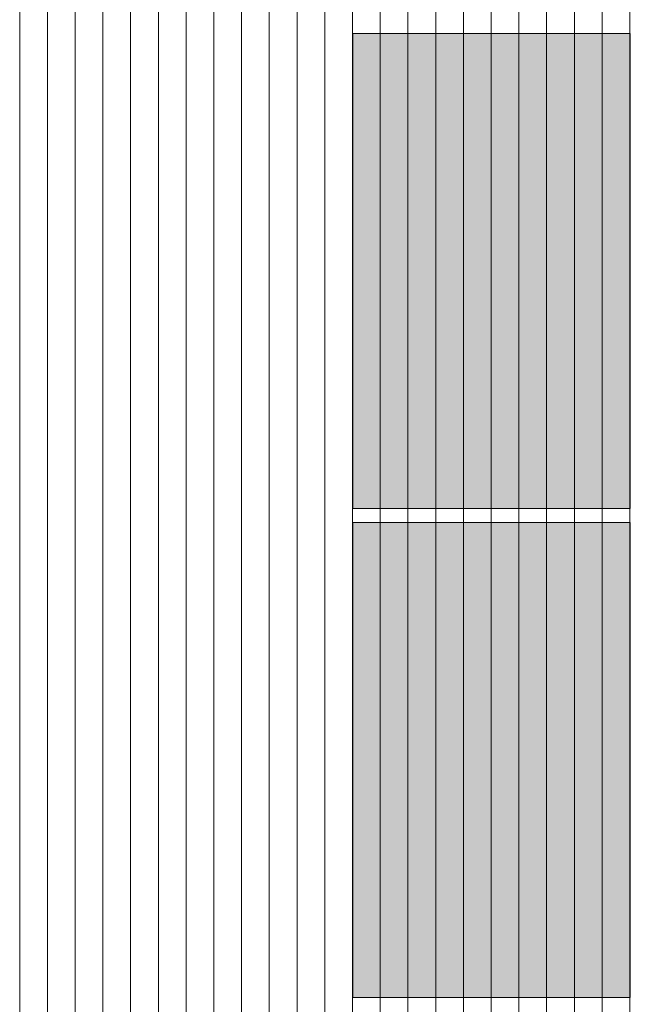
# Model space of a CAD drawing. Header units: millimetres. Extents: x 100377 to 139599, y -1988 to 13993.
# Tile 6 of 53: x 105562 to 107764, y 2417 to 5969. Entities that reach past the tile are written whole.
import ezdxf

# ---------------------------------------------------------------- set-up
doc = ezdxf.new("R2010")
doc.units = ezdxf.units.MM
doc.header["$MEASUREMENT"] = 0
for name, color, linetype, lineweight in [('Nowe_0_Nr_pióra__1', 7, 'Continuous', 13), ('Nowe_0_Nr_pióra__2', 251, 'Continuous', 13), ('Nowe_0_Nr_pióra__77', 2, 'Continuous', 15)]:
    doc.layers.add(name, color=color, linetype=linetype, lineweight=lineweight)

# ---------------------------------------------------------------- blocks, each defined once
blk = doc.blocks.new('*X2')
at = {"layer": 'Nowe_0_Nr_pióra__2', "color": 251, "linetype": 'Continuous', "lineweight": 13}
for p, q in [((105562.4, 6037), (105562.4, 5787)), ((105562.4, 6037), (105562.4, 5787)), ((105662.4, 6037), (105662.4, 5787)), ((105662.4, 6037), (105662.4, 5787)), ((105762.4, 6037), (105762.4, 5787)), ((105762.4, 6037), (105762.4, 5787)), ((105862.4, 6037), (105862.4, 5787)), ((105862.4, 6037), (105862.4, 5787)), ((105962.4, 6037), (105962.4, 5787)), ((105962.4, 6037), (105962.4, 5787)), ((106062.4, 6037), (106062.4, 5787)), ((106062.4, 6037), (106062.4, 5787)), ((106162.4, 6037), (106162.4, 5787)), ((106162.4, 6037), (106162.4, 5787)), ((106262.4, 6037), (106262.4, 5787)), ((106262.4, 6037), (106262.4, 5787)), ((106362.4, 6037), (106362.4, 5787)), ((106362.4, 6037), (106362.4, 5787)), ((106462.4, 6037), (106462.4, 5787)), ((106462.4, 6037), (106462.4, 5787)), ((106562.4, 6037), (106562.4, 5787)), ((106562.4, 6037), (106562.4, 5787)), ((106662.4, 6037), (106662.4, 5787)), ((106662.4, 6037), (106662.4, 5787)), ((106762.4, 6037), (106762.4, 5787)), ((106762.4, 6037), (106762.4, 5787)), ((106862.4, 6037), (106862.4, 5787)), ((106862.4, 6037), (106862.4, 5787)), ((106962.4, 6037), (106962.4, 5787)), ((106962.4, 6037), (106962.4, 5787)), ((107062.4, 6037), (107062.4, 5787)), ((107062.4, 6037), (107062.4, 5787)), ((107162.4, 6037), (107162.4, 5787)), ((107162.4, 6037), (107162.4, 5787)), ((107262.4, 6037), (107262.4, 5787)), ((107262.4, 6037), (107262.4, 5787)), ((107362.4, 6037), (107362.4, 5787)), ((107362.4, 6037), (107362.4, 5787)), ((107462.4, 6037), (107462.4, 5787)), ((107462.4, 6037), (107462.4, 5787)), ((107562.4, 6037), (107562.4, 5787)), ((107562.4, 6037), (107562.4, 5787)), ((107662.4, 6037), (107662.4, 5787)), ((107662.4, 6037), (107662.4, 5787)), ((107762.4, 6037), (107762.4, 5787)), ((107762.4, 6037), (107762.4, 5787)), ((105562.4, 5787), (105562.4, 5537)), ((105562.4, 5787), (105562.4, 5537)), ((105662.4, 5787), (105662.4, 5537)), ((105662.4, 5787), (105662.4, 5537)), ((105762.4, 5787), (105762.4, 5537)), ((105762.4, 5787), (105762.4, 5537)), ((105862.4, 5787), (105862.4, 5537)), ((105862.4, 5787), (105862.4, 5537)), ((105962.4, 5787), (105962.4, 5537)), ((105962.4, 5787), (105962.4, 5537)), ((106062.4, 5787), (106062.4, 5537)), ((106062.4, 5787), (106062.4, 5537)), ((106162.4, 5787), (106162.4, 5537)), ((106162.4, 5787), (106162.4, 5537)), ((106262.4, 5787), (106262.4, 5537)), ((106262.4, 5787), (106262.4, 5537)), ((106362.4, 5787), (106362.4, 5537)), ((106362.4, 5787), (106362.4, 5537)), ((106462.4, 5787), (106462.4, 5537)), ((106462.4, 5787), (106462.4, 5537)), ((106562.4, 5787), (106562.4, 5537)), ((106562.4, 5787), (106562.4, 5537)), ((106662.4, 5787), (106662.4, 5537)), ((106662.4, 5787), (106662.4, 5537)), ((106762.4, 5787), (106762.4, 5537)), ((106762.4, 5787), (106762.4, 5537)), ((106862.4, 5787), (106862.4, 5537)), ((106862.4, 5787), (106862.4, 5537)), ((106962.4, 5787), (106962.4, 5537)), ((106962.4, 5787), (106962.4, 5537)), ((107062.4, 5787), (107062.4, 5537)), ((107062.4, 5787), (107062.4, 5537)), ((107162.4, 5787), (107162.4, 5537)), ((107162.4, 5787), (107162.4, 5537)), ((107262.4, 5787), (107262.4, 5537)), ((107262.4, 5787), (107262.4, 5537)), ((107362.4, 5787), (107362.4, 5537)), ((107362.4, 5787), (107362.4, 5537)), ((107462.4, 5787), (107462.4, 5537)), ((107462.4, 5787), (107462.4, 5537)), ((107562.4, 5787), (107562.4, 5537)), ((107562.4, 5787), (107562.4, 5537)), ((107662.4, 5787), (107662.4, 5537)), ((107662.4, 5787), (107662.4, 5537)), ((107762.4, 5787), (107762.4, 5537)), ((107762.4, 5787), (107762.4, 5537)), ((105562.4, 5537), (105562.4, 5287)), ((105562.4, 5537), (105562.4, 5287)), ((105662.4, 5537), (105662.4, 5287)), ((105662.4, 5537), (105662.4, 5287)), ((105762.4, 5537), (105762.4, 5287)), ((105762.4, 5537), (105762.4, 5287)), ((105862.4, 5537), (105862.4, 5287)), ((105862.4, 5537), (105862.4, 5287)), ((105962.4, 5537), (105962.4, 5287)), ((105962.4, 5537), (105962.4, 5287)), ((106062.4, 5537), (106062.4, 5287)), ((106062.4, 5537), (106062.4, 5287)), ((106162.4, 5537), (106162.4, 5287)), ((106162.4, 5537), (106162.4, 5287)), ((106262.4, 5537), (106262.4, 5287)), ((106262.4, 5537), (106262.4, 5287)), ((106362.4, 5537), (106362.4, 5287)), ((106362.4, 5537), (106362.4, 5287)), ((106462.4, 5537), (106462.4, 5287)), ((106462.4, 5537), (106462.4, 5287)), ((106562.4, 5537), (106562.4, 5287)), ((106562.4, 5537), (106562.4, 5287)), ((106662.4, 5537), (106662.4, 5287)), ((106662.4, 5537), (106662.4, 5287)), ((106762.4, 5537), (106762.4, 5287)), ((106762.4, 5537), (106762.4, 5287)), ((106862.4, 5537), (106862.4, 5287)), ((106862.4, 5537), (106862.4, 5287)), ((106962.4, 5537), (106962.4, 5287)), ((106962.4, 5537), (106962.4, 5287)), ((107062.4, 5537), (107062.4, 5287)), ((107062.4, 5537), (107062.4, 5287)), ((107162.4, 5537), (107162.4, 5287)), ((107162.4, 5537), (107162.4, 5287)), ((107262.4, 5537), (107262.4, 5287)), ((107262.4, 5537), (107262.4, 5287)), ((107362.4, 5537), (107362.4, 5287)), ((107362.4, 5537), (107362.4, 5287)), ((107462.4, 5537), (107462.4, 5287)), ((107462.4, 5537), (107462.4, 5287)), ((107562.4, 5537), (107562.4, 5287)), ((107562.4, 5537), (107562.4, 5287)), ((107662.4, 5537), (107662.4, 5287)), ((107662.4, 5537), (107662.4, 5287)), ((107762.4, 5537), (107762.4, 5287)), ((107762.4, 5537), (107762.4, 5287)), ((105562.4, 5287), (105562.4, 5037)), ((105562.4, 5287), (105562.4, 5037)), ((105662.4, 5287), (105662.4, 5037)), ((105662.4, 5287), (105662.4, 5037)), ((105762.4, 5287), (105762.4, 5037)), ((105762.4, 5287), (105762.4, 5037)), ((105862.4, 5287), (105862.4, 5037)), ((105862.4, 5287), (105862.4, 5037)), ((105962.4, 5287), (105962.4, 5037)), ((105962.4, 5287), (105962.4, 5037)), ((106062.4, 5287), (106062.4, 5037)), ((106062.4, 5287), (106062.4, 5037)), ((106162.4, 5287), (106162.4, 5037)), ((106162.4, 5287), (106162.4, 5037)), ((106262.4, 5287), (106262.4, 5037)), ((106262.4, 5287), (106262.4, 5037)), ((106362.4, 5287), (106362.4, 5037)), ((106362.4, 5287), (106362.4, 5037)), ((106462.4, 5287), (106462.4, 5037)), ((106462.4, 5287), (106462.4, 5037)), ((106562.4, 5287), (106562.4, 5037)), ((106562.4, 5287), (106562.4, 5037)), ((106662.4, 5287), (106662.4, 5037)), ((106662.4, 5287), (106662.4, 5037)), ((106762.4, 5287), (106762.4, 5037)), ((106762.4, 5287), (106762.4, 5037)), ((106862.4, 5287), (106862.4, 5037)), ((106862.4, 5287), (106862.4, 5037)), ((106962.4, 5287), (106962.4, 5037)), ((106962.4, 5287), (106962.4, 5037)), ((107062.4, 5287), (107062.4, 5037)), ((107062.4, 5287), (107062.4, 5037)), ((107162.4, 5287), (107162.4, 5037)), ((107162.4, 5287), (107162.4, 5037)), ((107262.4, 5287), (107262.4, 5037)), ((107262.4, 5287), (107262.4, 5037)), ((107362.4, 5287), (107362.4, 5037)), ((107362.4, 5287), (107362.4, 5037)), ((107462.4, 5287), (107462.4, 5037)), ((107462.4, 5287), (107462.4, 5037)), ((107562.4, 5287), (107562.4, 5037)), ((107562.4, 5287), (107562.4, 5037)), ((107662.4, 5287), (107662.4, 5037)), ((107662.4, 5287), (107662.4, 5037)), ((107762.4, 5287), (107762.4, 5037)), ((107762.4, 5287), (107762.4, 5037)), ((105562.4, 5037), (105562.4, 4787)), ((105562.4, 5037), (105562.4, 4787)), ((105662.4, 5037), (105662.4, 4787)), ((105662.4, 5037), (105662.4, 4787)), ((105762.4, 5037), (105762.4, 4787)), ((105762.4, 5037), (105762.4, 4787)), ((105862.4, 5037), (105862.4, 4787)), ((105862.4, 5037), (105862.4, 4787)), ((105962.4, 5037), (105962.4, 4787)), ((105962.4, 5037), (105962.4, 4787)), ((106062.4, 5037), (106062.4, 4787)), ((106062.4, 5037), (106062.4, 4787)), ((106162.4, 5037), (106162.4, 4787)), ((106162.4, 5037), (106162.4, 4787)), ((106262.4, 5037), (106262.4, 4787)), ((106262.4, 5037), (106262.4, 4787)), ((106362.4, 5037), (106362.4, 4787)), ((106362.4, 5037), (106362.4, 4787)), ((106462.4, 5037), (106462.4, 4787)), ((106462.4, 5037), (106462.4, 4787)), ((106562.4, 5037), (106562.4, 4787)), ((106562.4, 5037), (106562.4, 4787)), ((106662.4, 5037), (106662.4, 4787)), ((106662.4, 5037), (106662.4, 4787)), ((106762.4, 5037), (106762.4, 4787)), ((106762.4, 5037), (106762.4, 4787)), ((106862.4, 5037), (106862.4, 4787)), ((106862.4, 5037), (106862.4, 4787)), ((106962.4, 5037), (106962.4, 4787)), ((106962.4, 5037), (106962.4, 4787)), ((107062.4, 5037), (107062.4, 4787)), ((107062.4, 5037), (107062.4, 4787)), ((107162.4, 5037), (107162.4, 4787)), ((107162.4, 5037), (107162.4, 4787)), ((107262.4, 5037), (107262.4, 4787)), ((107262.4, 5037), (107262.4, 4787)), ((107362.4, 5037), (107362.4, 4787)), ((107362.4, 5037), (107362.4, 4787)), ((107462.4, 5037), (107462.4, 4787)), ((107462.4, 5037), (107462.4, 4787)), ((107562.4, 5037), (107562.4, 4787)), ((107562.4, 5037), (107562.4, 4787)), ((107662.4, 5037), (107662.4, 4787)), ((107662.4, 5037), (107662.4, 4787)), ((107762.4, 5037), (107762.4, 4787)), ((107762.4, 5037), (107762.4, 4787)), ((105562.4, 4787), (105562.4, 4537)), ((105562.4, 4787), (105562.4, 4537)), ((105662.4, 4787), (105662.4, 4537)), ((105662.4, 4787), (105662.4, 4537)), ((105762.4, 4787), (105762.4, 4537)), ((105762.4, 4787), (105762.4, 4537)), ((105862.4, 4787), (105862.4, 4537)), ((105862.4, 4787), (105862.4, 4537)), ((105962.4, 4787), (105962.4, 4537)), ((105962.4, 4787), (105962.4, 4537)), ((106062.4, 4787), (106062.4, 4537)), ((106062.4, 4787), (106062.4, 4537)), ((106162.4, 4787), (106162.4, 4537)), ((106162.4, 4787), (106162.4, 4537)), ((106262.4, 4787), (106262.4, 4537)), ((106262.4, 4787), (106262.4, 4537)), ((106362.4, 4787), (106362.4, 4537)), ((106362.4, 4787), (106362.4, 4537)), ((106462.4, 4787), (106462.4, 4537)), ((106462.4, 4787), (106462.4, 4537)), ((106562.4, 4787), (106562.4, 4537)), ((106562.4, 4787), (106562.4, 4537)), ((106662.4, 4787), (106662.4, 4537)), ((106662.4, 4787), (106662.4, 4537)), ((106762.4, 4787), (106762.4, 4537)), ((106762.4, 4787), (106762.4, 4537)), ((106862.4, 4787), (106862.4, 4537)), ((106862.4, 4787), (106862.4, 4537)), ((106962.4, 4787), (106962.4, 4537)), ((106962.4, 4787), (106962.4, 4537)), ((107062.4, 4787), (107062.4, 4537)), ((107062.4, 4787), (107062.4, 4537)), ((107162.4, 4787), (107162.4, 4537)), ((107162.4, 4787), (107162.4, 4537)), ((107262.4, 4787), (107262.4, 4537)), ((107262.4, 4787), (107262.4, 4537)), ((107362.4, 4787), (107362.4, 4537)), ((107362.4, 4787), (107362.4, 4537)), ((107462.4, 4787), (107462.4, 4537)), ((107462.4, 4787), (107462.4, 4537)), ((107562.4, 4787), (107562.4, 4537)), ((107562.4, 4787), (107562.4, 4537)), ((107662.4, 4787), (107662.4, 4537)), ((107662.4, 4787), (107662.4, 4537)), ((107762.4, 4787), (107762.4, 4537)), ((107762.4, 4787), (107762.4, 4537)), ((105562.4, 4537), (105562.4, 4287)), ((105562.4, 4537), (105562.4, 4287)), ((105662.4, 4537), (105662.4, 4287)), ((105662.4, 4537), (105662.4, 4287)), ((105762.4, 4537), (105762.4, 4287)), ((105762.4, 4537), (105762.4, 4287)), ((105862.4, 4537), (105862.4, 4287)), ((105862.4, 4537), (105862.4, 4287)), ((105962.4, 4537), (105962.4, 4287)), ((105962.4, 4537), (105962.4, 4287)), ((106062.4, 4537), (106062.4, 4287)), ((106062.4, 4537), (106062.4, 4287)), ((106162.4, 4537), (106162.4, 4287)), ((106162.4, 4537), (106162.4, 4287)), ((106262.4, 4537), (106262.4, 4287)), ((106262.4, 4537), (106262.4, 4287)), ((106362.4, 4537), (106362.4, 4287)), ((106362.4, 4537), (106362.4, 4287)), ((106462.4, 4537), (106462.4, 4287)), ((106462.4, 4537), (106462.4, 4287)), ((106562.4, 4537), (106562.4, 4287)), ((106562.4, 4537), (106562.4, 4287)), ((106662.4, 4537), (106662.4, 4287)), ((106662.4, 4537), (106662.4, 4287)), ((106762.4, 4537), (106762.4, 4287)), ((106762.4, 4537), (106762.4, 4287)), ((106862.4, 4537), (106862.4, 4287)), ((106862.4, 4537), (106862.4, 4287)), ((106962.4, 4537), (106962.4, 4287)), ((106962.4, 4537), (106962.4, 4287)), ((107062.4, 4537), (107062.4, 4287)), ((107062.4, 4537), (107062.4, 4287)), ((107162.4, 4537), (107162.4, 4287)), ((107162.4, 4537), (107162.4, 4287)), ((107262.4, 4537), (107262.4, 4287)), ((107262.4, 4537), (107262.4, 4287)), ((107362.4, 4537), (107362.4, 4287)), ((107362.4, 4537), (107362.4, 4287)), ((107462.4, 4537), (107462.4, 4287)), ((107462.4, 4537), (107462.4, 4287)), ((107562.4, 4537), (107562.4, 4287)), ((107562.4, 4537), (107562.4, 4287)), ((107662.4, 4537), (107662.4, 4287)), ((107662.4, 4537), (107662.4, 4287)), ((107762.4, 4537), (107762.4, 4287)), ((107762.4, 4537), (107762.4, 4287)), ((105562.4, 4287), (105562.4, 4037)), ((105562.4, 4287), (105562.4, 4037)), ((105662.4, 4287), (105662.4, 4037)), ((105662.4, 4287), (105662.4, 4037)), ((105762.4, 4287), (105762.4, 4037)), ((105762.4, 4287), (105762.4, 4037)), ((105862.4, 4287), (105862.4, 4037)), ((105862.4, 4287), (105862.4, 4037)), ((105962.4, 4287), (105962.4, 4037)), ((105962.4, 4287), (105962.4, 4037)), ((106062.4, 4287), (106062.4, 4037)), ((106062.4, 4287), (106062.4, 4037)), ((106162.4, 4287), (106162.4, 4037)), ((106162.4, 4287), (106162.4, 4037)), ((106262.4, 4287), (106262.4, 4037)), ((106262.4, 4287), (106262.4, 4037)), ((106362.4, 4287), (106362.4, 4037)), ((106362.4, 4287), (106362.4, 4037)), ((106462.4, 4287), (106462.4, 4037)), ((106462.4, 4287), (106462.4, 4037)), ((106562.4, 4287), (106562.4, 4037)), ((106562.4, 4287), (106562.4, 4037)), ((106662.4, 4287), (106662.4, 4037)), ((106662.4, 4287), (106662.4, 4037)), ((106762.4, 4287), (106762.4, 4037)), ((106762.4, 4287), (106762.4, 4037)), ((106862.4, 4287), (106862.4, 4037)), ((106862.4, 4287), (106862.4, 4037)), ((106962.4, 4287), (106962.4, 4037)), ((106962.4, 4287), (106962.4, 4037)), ((107062.4, 4287), (107062.4, 4037)), ((107062.4, 4287), (107062.4, 4037)), ((107162.4, 4287), (107162.4, 4037)), ((107162.4, 4287), (107162.4, 4037)), ((107262.4, 4287), (107262.4, 4037)), ((107262.4, 4287), (107262.4, 4037)), ((107362.4, 4287), (107362.4, 4037)), ((107362.4, 4287), (107362.4, 4037)), ((107462.4, 4287), (107462.4, 4037)), ((107462.4, 4287), (107462.4, 4037)), ((107562.4, 4287), (107562.4, 4037)), ((107562.4, 4287), (107562.4, 4037)), ((107662.4, 4287), (107662.4, 4037)), ((107662.4, 4287), (107662.4, 4037)), ((107762.4, 4287), (107762.4, 4037)), ((107762.4, 4287), (107762.4, 4037)), ((105562.4, 4037), (105562.4, 3787)), ((105562.4, 4037), (105562.4, 3787)), ((105662.4, 4037), (105662.4, 3787)), ((105662.4, 4037), (105662.4, 3787)), ((105762.4, 4037), (105762.4, 3787)), ((105762.4, 4037), (105762.4, 3787)), ((105862.4, 4037), (105862.4, 3787)), ((105862.4, 4037), (105862.4, 3787)), ((105962.4, 4037), (105962.4, 3787)), ((105962.4, 4037), (105962.4, 3787)), ((106062.4, 4037), (106062.4, 3787)), ((106062.4, 4037), (106062.4, 3787)), ((106162.4, 4037), (106162.4, 3787)), ((106162.4, 4037), (106162.4, 3787)), ((106262.4, 4037), (106262.4, 3787)), ((106262.4, 4037), (106262.4, 3787)), ((106362.4, 4037), (106362.4, 3787)), ((106362.4, 4037), (106362.4, 3787)), ((106462.4, 4037), (106462.4, 3787)), ((106462.4, 4037), (106462.4, 3787)), ((106562.4, 4037), (106562.4, 3787)), ((106562.4, 4037), (106562.4, 3787)), ((106662.4, 4037), (106662.4, 3787)), ((106662.4, 4037), (106662.4, 3787)), ((106762.4, 4037), (106762.4, 3787)), ((106762.4, 4037), (106762.4, 3787)), ((106862.4, 4037), (106862.4, 3787)), ((106862.4, 4037), (106862.4, 3787)), ((106962.4, 4037), (106962.4, 3787)), ((106962.4, 4037), (106962.4, 3787)), ((107062.4, 4037), (107062.4, 3787)), ((107062.4, 4037), (107062.4, 3787)), ((107162.4, 4037), (107162.4, 3787)), ((107162.4, 4037), (107162.4, 3787)), ((107262.4, 4037), (107262.4, 3787)), ((107262.4, 4037), (107262.4, 3787)), ((107362.4, 4037), (107362.4, 3787)), ((107362.4, 4037), (107362.4, 3787)), ((107462.4, 4037), (107462.4, 3787)), ((107462.4, 4037), (107462.4, 3787)), ((107562.4, 4037), (107562.4, 3787)), ((107562.4, 4037), (107562.4, 3787)), ((107662.4, 4037), (107662.4, 3787)), ((107662.4, 4037), (107662.4, 3787)), ((107762.4, 4037), (107762.4, 3787)), ((107762.4, 4037), (107762.4, 3787)), ((105562.4, 3787), (105562.4, 3537)), ((105562.4, 3787), (105562.4, 3537)), ((105662.4, 3787), (105662.4, 3537)), ((105662.4, 3787), (105662.4, 3537)), ((105762.4, 3787), (105762.4, 3537)), ((105762.4, 3787), (105762.4, 3537)), ((105862.4, 3787), (105862.4, 3537)), ((105862.4, 3787), (105862.4, 3537)), ((105962.4, 3787), (105962.4, 3537)), ((105962.4, 3787), (105962.4, 3537)), ((106062.4, 3787), (106062.4, 3537)), ((106062.4, 3787), (106062.4, 3537)), ((106162.4, 3787), (106162.4, 3537)), ((106162.4, 3787), (106162.4, 3537)), ((106262.4, 3787), (106262.4, 3537)), ((106262.4, 3787), (106262.4, 3537)), ((106362.4, 3787), (106362.4, 3537)), ((106362.4, 3787), (106362.4, 3537)), ((106462.4, 3787), (106462.4, 3537)), ((106462.4, 3787), (106462.4, 3537)), ((106562.4, 3787), (106562.4, 3537)), ((106562.4, 3787), (106562.4, 3537)), ((106662.4, 3787), (106662.4, 3537)), ((106662.4, 3787), (106662.4, 3537)), ((106762.4, 3787), (106762.4, 3537)), ((106762.4, 3787), (106762.4, 3537)), ((106862.4, 3787), (106862.4, 3537)), ((106862.4, 3787), (106862.4, 3537)), ((106962.4, 3787), (106962.4, 3537)), ((106962.4, 3787), (106962.4, 3537)), ((107062.4, 3787), (107062.4, 3537)), ((107062.4, 3787), (107062.4, 3537)), ((107162.4, 3787), (107162.4, 3537)), ((107162.4, 3787), (107162.4, 3537)), ((107262.4, 3787), (107262.4, 3537)), ((107262.4, 3787), (107262.4, 3537)), ((107362.4, 3787), (107362.4, 3537)), ((107362.4, 3787), (107362.4, 3537)), ((107462.4, 3787), (107462.4, 3537)), ((107462.4, 3787), (107462.4, 3537)), ((107562.4, 3787), (107562.4, 3537)), ((107562.4, 3787), (107562.4, 3537)), ((107662.4, 3787), (107662.4, 3537)), ((107662.4, 3787), (107662.4, 3537)), ((107762.4, 3787), (107762.4, 3537)), ((107762.4, 3787), (107762.4, 3537)), ((105562.4, 3537), (105562.4, 3287)), ((105562.4, 3537), (105562.4, 3287)), ((105662.4, 3537), (105662.4, 3287)), ((105662.4, 3537), (105662.4, 3287)), ((105762.4, 3537), (105762.4, 3287)), ((105762.4, 3537), (105762.4, 3287)), ((105862.4, 3537), (105862.4, 3287)), ((105862.4, 3537), (105862.4, 3287)), ((105962.4, 3537), (105962.4, 3287)), ((105962.4, 3537), (105962.4, 3287)), ((106062.4, 3537), (106062.4, 3287)), ((106062.4, 3537), (106062.4, 3287)), ((106162.4, 3537), (106162.4, 3287)), ((106162.4, 3537), (106162.4, 3287)), ((106262.4, 3537), (106262.4, 3287)), ((106262.4, 3537), (106262.4, 3287)), ((106362.4, 3537), (106362.4, 3287)), ((106362.4, 3537), (106362.4, 3287)), ((106462.4, 3537), (106462.4, 3287)), ((106462.4, 3537), (106462.4, 3287)), ((106562.4, 3537), (106562.4, 3287)), ((106562.4, 3537), (106562.4, 3287)), ((106662.4, 3537), (106662.4, 3287)), ((106662.4, 3537), (106662.4, 3287)), ((106762.4, 3537), (106762.4, 3287)), ((106762.4, 3537), (106762.4, 3287)), ((106862.4, 3537), (106862.4, 3287)), ((106862.4, 3537), (106862.4, 3287)), ((106962.4, 3537), (106962.4, 3287)), ((106962.4, 3537), (106962.4, 3287)), ((107062.4, 3537), (107062.4, 3287)), ((107062.4, 3537), (107062.4, 3287)), ((107162.4, 3537), (107162.4, 3287)), ((107162.4, 3537), (107162.4, 3287)), ((107262.4, 3537), (107262.4, 3287)), ((107262.4, 3537), (107262.4, 3287)), ((107362.4, 3537), (107362.4, 3287)), ((107362.4, 3537), (107362.4, 3287)), ((107462.4, 3537), (107462.4, 3287)), ((107462.4, 3537), (107462.4, 3287)), ((107562.4, 3537), (107562.4, 3287)), ((107562.4, 3537), (107562.4, 3287)), ((107662.4, 3537), (107662.4, 3287)), ((107662.4, 3537), (107662.4, 3287)), ((107762.4, 3537), (107762.4, 3287)), ((107762.4, 3537), (107762.4, 3287)), ((105562.4, 3287), (105562.4, 3037)), ((105562.4, 3287), (105562.4, 3037)), ((105662.4, 3287), (105662.4, 3037)), ((105662.4, 3287), (105662.4, 3037)), ((105762.4, 3287), (105762.4, 3037)), ((105762.4, 3287), (105762.4, 3037)), ((105862.4, 3287), (105862.4, 3037)), ((105862.4, 3287), (105862.4, 3037)), ((105962.4, 3287), (105962.4, 3037)), ((105962.4, 3287), (105962.4, 3037)), ((106062.4, 3287), (106062.4, 3037)), ((106062.4, 3287), (106062.4, 3037)), ((106162.4, 3287), (106162.4, 3037)), ((106162.4, 3287), (106162.4, 3037)), ((106262.4, 3287), (106262.4, 3037)), ((106262.4, 3287), (106262.4, 3037)), ((106362.4, 3287), (106362.4, 3037)), ((106362.4, 3287), (106362.4, 3037)), ((106462.4, 3287), (106462.4, 3037)), ((106462.4, 3287), (106462.4, 3037)), ((106562.4, 3287), (106562.4, 3037)), ((106562.4, 3287), (106562.4, 3037)), ((106662.4, 3287), (106662.4, 3037)), ((106662.4, 3287), (106662.4, 3037)), ((106762.4, 3287), (106762.4, 3037)), ((106762.4, 3287), (106762.4, 3037)), ((106862.4, 3287), (106862.4, 3037)), ((106862.4, 3287), (106862.4, 3037)), ((106962.4, 3287), (106962.4, 3037)), ((106962.4, 3287), (106962.4, 3037)), ((107062.4, 3287), (107062.4, 3037)), ((107062.4, 3287), (107062.4, 3037)), ((107162.4, 3287), (107162.4, 3037)), ((107162.4, 3287), (107162.4, 3037)), ((107262.4, 3287), (107262.4, 3037)), ((107262.4, 3287), (107262.4, 3037)), ((107362.4, 3287), (107362.4, 3037)), ((107362.4, 3287), (107362.4, 3037)), ((107462.4, 3287), (107462.4, 3037)), ((107462.4, 3287), (107462.4, 3037)), ((107562.4, 3287), (107562.4, 3037)), ((107562.4, 3287), (107562.4, 3037)), ((107662.4, 3287), (107662.4, 3037)), ((107662.4, 3287), (107662.4, 3037)), ((107762.4, 3287), (107762.4, 3037)), ((107762.4, 3287), (107762.4, 3037)), ((105562.4, 3037), (105562.4, 2787)), ((105562.4, 3037), (105562.4, 2787)), ((105662.4, 3037), (105662.4, 2787)), ((105662.4, 3037), (105662.4, 2787)), ((105762.4, 3037), (105762.4, 2787)), ((105762.4, 3037), (105762.4, 2787)), ((105862.4, 3037), (105862.4, 2787)), ((105862.4, 3037), (105862.4, 2787)), ((105962.4, 3037), (105962.4, 2787)), ((105962.4, 3037), (105962.4, 2787)), ((106062.4, 3037), (106062.4, 2787)), ((106062.4, 3037), (106062.4, 2787)), ((106162.4, 3037), (106162.4, 2787)), ((106162.4, 3037), (106162.4, 2787)), ((106262.4, 3037), (106262.4, 2787)), ((106262.4, 3037), (106262.4, 2787)), ((106362.4, 3037), (106362.4, 2787)), ((106362.4, 3037), (106362.4, 2787)), ((106462.4, 3037), (106462.4, 2787)), ((106462.4, 3037), (106462.4, 2787)), ((106562.4, 3037), (106562.4, 2787)), ((106562.4, 3037), (106562.4, 2787)), ((106662.4, 3037), (106662.4, 2787)), ((106662.4, 3037), (106662.4, 2787)), ((106762.4, 3037), (106762.4, 2787)), ((106762.4, 3037), (106762.4, 2787)), ((106862.4, 3037), (106862.4, 2787)), ((106862.4, 3037), (106862.4, 2787)), ((106962.4, 3037), (106962.4, 2787)), ((106962.4, 3037), (106962.4, 2787)), ((107062.4, 3037), (107062.4, 2787)), ((107062.4, 3037), (107062.4, 2787)), ((107162.4, 3037), (107162.4, 2787)), ((107162.4, 3037), (107162.4, 2787)), ((107262.4, 3037), (107262.4, 2787)), ((107262.4, 3037), (107262.4, 2787)), ((107362.4, 3037), (107362.4, 2787)), ((107362.4, 3037), (107362.4, 2787)), ((107462.4, 3037), (107462.4, 2787)), ((107462.4, 3037), (107462.4, 2787)), ((107562.4, 3037), (107562.4, 2787)), ((107562.4, 3037), (107562.4, 2787)), ((107662.4, 3037), (107662.4, 2787)), ((107662.4, 3037), (107662.4, 2787)), ((107762.4, 3037), (107762.4, 2787)), ((107762.4, 3037), (107762.4, 2787)), ((105562.4, 2787), (105562.4, 2537)), ((105562.4, 2787), (105562.4, 2537)), ((105662.4, 2787), (105662.4, 2537)), ((105662.4, 2787), (105662.4, 2537)), ((105762.4, 2787), (105762.4, 2537)), ((105762.4, 2787), (105762.4, 2537)), ((105862.4, 2787), (105862.4, 2537)), ((105862.4, 2787), (105862.4, 2537)), ((105962.4, 2787), (105962.4, 2537)), ((105962.4, 2787), (105962.4, 2537)), ((106062.4, 2787), (106062.4, 2537)), ((106062.4, 2787), (106062.4, 2537)), ((106162.4, 2787), (106162.4, 2537)), ((106162.4, 2787), (106162.4, 2537)), ((106262.4, 2787), (106262.4, 2537)), ((106262.4, 2787), (106262.4, 2537)), ((106362.4, 2787), (106362.4, 2537)), ((106362.4, 2787), (106362.4, 2537)), ((106462.4, 2787), (106462.4, 2537)), ((106462.4, 2787), (106462.4, 2537)), ((106562.4, 2787), (106562.4, 2537)), ((106562.4, 2787), (106562.4, 2537)), ((106662.4, 2787), (106662.4, 2537)), ((106662.4, 2787), (106662.4, 2537)), ((106762.4, 2787), (106762.4, 2537)), ((106762.4, 2787), (106762.4, 2537)), ((106862.4, 2787), (106862.4, 2537)), ((106862.4, 2787), (106862.4, 2537)), ((106962.4, 2787), (106962.4, 2537)), ((106962.4, 2787), (106962.4, 2537)), ((107062.4, 2787), (107062.4, 2537)), ((107062.4, 2787), (107062.4, 2537)), ((107162.4, 2787), (107162.4, 2537)), ((107162.4, 2787), (107162.4, 2537)), ((107262.4, 2787), (107262.4, 2537)), ((107262.4, 2787), (107262.4, 2537)), ((107362.4, 2787), (107362.4, 2537)), ((107362.4, 2787), (107362.4, 2537)), ((107462.4, 2787), (107462.4, 2537)), ((107462.4, 2787), (107462.4, 2537)), ((107562.4, 2787), (107562.4, 2537)), ((107562.4, 2787), (107562.4, 2537)), ((107662.4, 2787), (107662.4, 2537)), ((107662.4, 2787), (107662.4, 2537)), ((107762.4, 2787), (107762.4, 2537)), ((107762.4, 2787), (107762.4, 2537)), ((105562.4, 2537), (105562.4, 2287)), ((105562.4, 2537), (105562.4, 2287)), ((105662.4, 2537), (105662.4, 2287)), ((105662.4, 2537), (105662.4, 2287)), ((105762.4, 2537), (105762.4, 2287)), ((105762.4, 2537), (105762.4, 2287)), ((105862.4, 2537), (105862.4, 2287)), ((105862.4, 2537), (105862.4, 2287)), ((105962.4, 2537), (105962.4, 2287)), ((105962.4, 2537), (105962.4, 2287)), ((106062.4, 2537), (106062.4, 2287)), ((106062.4, 2537), (106062.4, 2287)), ((106162.4, 2537), (106162.4, 2287)), ((106162.4, 2537), (106162.4, 2287)), ((106262.4, 2537), (106262.4, 2287)), ((106262.4, 2537), (106262.4, 2287)), ((106362.4, 2537), (106362.4, 2287)), ((106362.4, 2537), (106362.4, 2287)), ((106462.4, 2537), (106462.4, 2287)), ((106462.4, 2537), (106462.4, 2287)), ((106562.4, 2537), (106562.4, 2287)), ((106562.4, 2537), (106562.4, 2287)), ((106662.4, 2537), (106662.4, 2287)), ((106662.4, 2537), (106662.4, 2287)), ((106762.4, 2537), (106762.4, 2287)), ((106762.4, 2537), (106762.4, 2287)), ((106862.4, 2537), (106862.4, 2287)), ((106862.4, 2537), (106862.4, 2287)), ((106962.4, 2537), (106962.4, 2287)), ((106962.4, 2537), (106962.4, 2287)), ((107062.4, 2537), (107062.4, 2287)), ((107062.4, 2537), (107062.4, 2287)), ((107162.4, 2537), (107162.4, 2287)), ((107162.4, 2537), (107162.4, 2287)), ((107262.4, 2537), (107262.4, 2287)), ((107262.4, 2537), (107262.4, 2287)), ((107362.4, 2537), (107362.4, 2287)), ((107362.4, 2537), (107362.4, 2287)), ((107462.4, 2537), (107462.4, 2287)), ((107462.4, 2537), (107462.4, 2287)), ((107562.4, 2537), (107562.4, 2287)), ((107562.4, 2537), (107562.4, 2287)), ((107662.4, 2537), (107662.4, 2287)), ((107662.4, 2537), (107662.4, 2287)), ((107762.4, 2537), (107762.4, 2287)), ((107762.4, 2537), (107762.4, 2287))]:
    blk.add_line(p, q, dxfattribs=at)
blk = doc.blocks.new('Wypełnienie_1_1', base_point=(0, 0))
at = {"layer": 'Nowe_0_Nr_pióra__2', "color": 251, "linetype": 'Continuous', "lineweight": 13}
blk.add_blockref('*X2', (0, 0), dxfattribs=at)

msp = doc.modelspace()

# ---------------------------------------------------------------- hatches: boundary and pattern name
at = {"layer": 'Nowe_0_Nr_pióra__77', "linetype": 'Continuous', "lineweight": 0}
for points in [[(106764, 5919.3), (106764, 4844.1), (106764, 4219.3), (106764, 4205.7), (107763.9, 4205.7), (107763.9, 4844.1), (107763.9, 5919.3)], [(106764, 4155.7), (106764, 3080.5), (106764, 2455.7), (106764, 2442), (107763.9, 2442), (107763.9, 3080.5), (107763.9, 4155.7)]]:
    msp.add_hatch(color=54, dxfattribs=at).paths.add_polyline_path(points)

# ---------------------------------------------------------------- linework, layer by layer
at = {"layer": 'Nowe_0_Nr_pióra__1', "color": 7, "linetype": 'Continuous', "lineweight": 13, "flags": 128}
for points in [[(106764, 5919.3), (106764, 4844.1), (106764, 4219.3), (106764, 4205.7), (107763.9, 4205.7), (107763.9, 4844.1), (107763.9, 5919.3)], [(106764, 4155.7), (106764, 3080.5), (106764, 2455.7), (106764, 2442), (107763.9, 2442), (107763.9, 3080.5), (107763.9, 4155.7)]]:
    msp.add_lwpolyline(points, close=True, dxfattribs=at)

# ---------------------------------------------------------------- block references
at = {"layer": 'Nowe_0_Nr_pióra__2', "color": 251, "linetype": 'Continuous', "lineweight": 13}
msp.add_blockref('Wypełnienie_1_1', (0, 0), dxfattribs=at)

doc.saveas('drawing.dxf')
